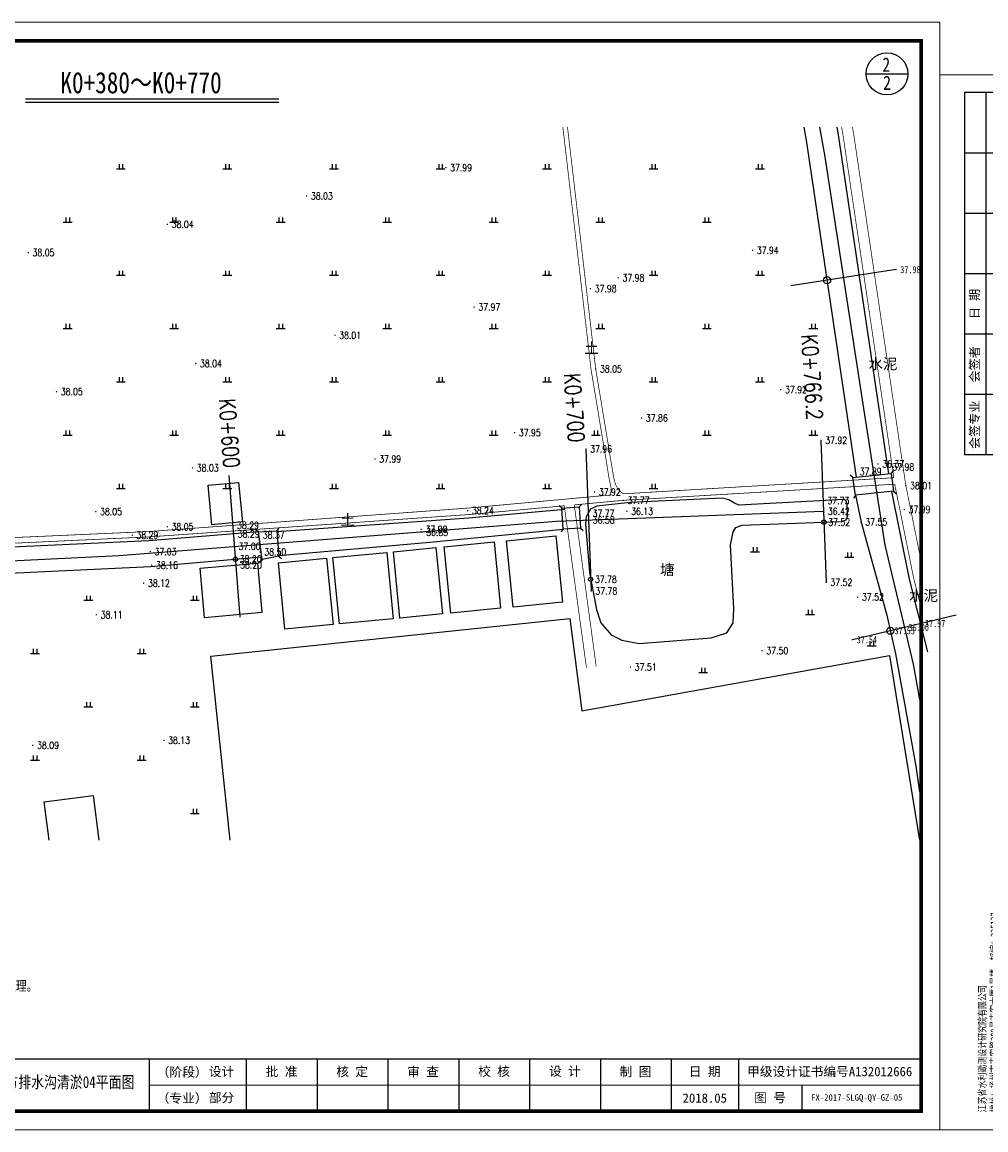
# Model space of a CAD drawing. Extents: x 464172 to 473094, y 3847158 to 3855433.
# Tile 84 of 98: x 470394 to 470665, y 3852269 to 3852581. Entities that reach past the tile are written whole.
import ezdxf
from ezdxf.enums import TextEntityAlignment as Align

# ---------------------------------------------------------------- set-up
doc = ezdxf.new("R2010")
doc.units = 0
doc.linetypes.add('X3', pattern=[5, 4, -1])
doc.layers.get('0').update_dxf_attribs({"linetype": 'CONTINUOUS'})
doc.layers.add('0.13文字', color=3, linetype='CONTINUOUS', lineweight=13)
doc.layers.add('文字', color=7, linetype='CONTINUOUS', lineweight=15)
doc.layers.add('ASSIST', color=7, linetype='CONTINUOUS', plot=False)
for name, color, linetype in [('DIMTEX', 7, 'CONTINUOUS'), ('DLSS', 4, 'CONTINUOUS'), ('DMTZ', 3, 'CONTINUOUS'), ('DMX', 1, 'CONTINUOUS'), ('GCD', 9, 'CONTINUOUS'), ('JMD', 6, 'CONTINUOUS'), ('SXSS', 5, 'CONTINUOUS'), ('ZBTZ', 8, 'CONTINUOUS'), ('断面', 7, 'CONTINUOUS'), ('零点距', 1, 'CONTINUOUS'), ('零间距', 11, 'CONTINUOUS')]:
    doc.layers.add(name, color=color, linetype=linetype)
doc.styles.add('-仿宋_GB2312', font='FangSong_GB2312.ttf')
doc.styles.add('HZ', font='rs.shx', dxfattribs={"width": 0.8, "bigfont": 'hztxt.shx'})
doc.styles.add('LYJFS', font='times.ttf', dxfattribs={"width": 0.7})
doc.styles.add('STYLE2', font='txt', dxfattribs={"width": 0.8})
doc.styles.add('仿宋', font='FangSong_GB2312.ttf', dxfattribs={"width": 0.8})
doc.styles.add('仿宋体', font='FangSong_GB2312.ttf', dxfattribs={"width": 0.8})
doc.styles.add('宋体', font='txt')
doc.styles.add('正等线体', font='simhei.ttf')
doc.styles.add('黑体', font='simhei.ttf')
doc.linetypes.add('10411', pattern='A,2,[150,AAA.SHX,S=1,R=0,X=0,Y=1],2,[151,AAA.SHX,S=1,R=0,X=0,Y=3],1e-11', length=4)
doc.linetypes.add('10421', pattern='A,2,[150,AAA.SHX,S=0.5,R=0,X=0,Y=0.5],1e-11', length=2)

# ---------------------------------------------------------------- blocks, each defined once
blk = doc.blocks.new('GC200')
at = {"linetype": 'Continuous', "const_width": 0.2, "flags": 128}
blk.add_lwpolyline([(-0.1, 0, 1), (0.1, 0, 1)], format="xyb", close=True, dxfattribs=at)
blk = doc.blocks.new('gc119')
for p, q in [((-1.25, 0), (1.25, 0)), ((-0.5, 1.3), (-0.5, 0)), ((0.5, 1.3), (0.5, 0))]:
    blk.add_line(p, q)
blk = doc.blocks.new('TK')
h = blk.add_hatch(color=152)
h.dxf.hatch_style = 1
h.paths.add_polyline_path([(37.77, 12, 1), (28.09, 12, 1)])
h.paths.add_polyline_path([(37.6, 12, 1), (28.25, 12, 1)], flags=16)
h = blk.add_hatch(color=152)
h.dxf.hatch_style = 1
edge = h.paths.add_edge_path()
edge.add_arc((34.81, 9.58), 1.46, 43.3177, 70.37)
edge.add_arc((33.43, 5.71), 5.57, 70.37, 84.5285)
edge.add_arc((32.84, -0.42), 11.72, 84.5285, 95.1775)
edge.add_arc((32.98, 9.87), 1.83, 111.7966, 130.9174, ccw=False)
edge.add_arc((34.88, 5.13), 6.94, 98.8427, 111.7966, ccw=False)
edge.add_arc((35.95, -1.72), 13.87, 95.2104, 98.8427, ccw=False)
edge.add_ellipse((32.93, 12.29), major_axis=(-1.77, 0), ratio=0.877698, start_angle=172.6539, end_angle=176.913)
edge.add_arc((34.52, 1.96), 10.25, 88.9999, 98.5227)
edge.add_arc((34.13, 4.59), 7.59, 98.5227, 116.8491)
edge.add_arc((31.25, 10.26), 1.23, 116.8491, 139.2901)
edge.add_arc((30.47, 10.94), 0.195, 139.2901, 263.0506)
edge.add_arc((30.65, 12.44), 1.71, 263.0506, 272.1363)
edge.add_arc((31.82, -18.86), 29.62, 88.4627, 92.1363, ccw=False)
edge.add_arc((32.48, 5.65), 5.1, 68.0711, 88.4627, ccw=False)
edge.add_arc((36.59, -10.92), 21.41, 95.9129, 98.7952)
edge.add_arc((35.22, -2.08), 12.47, 98.7952, 117.8497)
edge.add_arc((93.72, -228.49), 245.99, 104.7704, 105.1579, ccw=False)
edge.add_line((31, 9.37), (30.2, 9.05))
edge.add_arc((51.56, -88.12), 99.49, 100.9063, 102.3983, ccw=False)
edge.add_line((32.74, 9.57), (32.13, 9.38))
edge.add_arc((29.82, 37.97), 28.69, 274.6178, 279.6944)
edge.add_arc((33.88, 14.2), 4.57, 279.6944, 287.6119)
edge.add_arc((34.76, 11.42), 1.65, 287.6119, 311.5141)
edge.add_arc((35.67, 10.39), 0.275, 311.5141, 403.3177)
edge = h.paths.add_edge_path()
edge.add_arc((37.35, 13.14), 2.07, 138.9742, 204.1181, ccw=False)
edge.add_line((35.79, 14.49), (34.09, 14.49))
edge.add_line((34.09, 14.49), (34.09, 15.08))
edge.add_line((34.09, 15.08), (31.76, 15.08))
edge.add_line((31.76, 15.08), (31.76, 14.49))
edge.add_line((31.76, 14.49), (30.07, 14.49))
edge.add_arc((28.51, 13.14), 2.07, -24.1181, 41.0258, ccw=False)
edge.add_arc((26.97, 13.82), 3.75, 314.3441, 335.8819, ccw=False)
edge.add_arc((28.92, 14.18), 3.11, 282.3877, 290.1466)
edge.add_arc((25.86, 22.53), 12, 290.1466, 296.6495)
edge.add_ellipse((32.93, 12.29), major_axis=(-1.77, 0), ratio=0.877698, start_angle=176.913, end_angle=378.3747, ccw=False)
edge.add_ellipse((32.93, 12.29), major_axis=(-1.77, 0), ratio=0.877698, start_angle=172.6539, end_angle=176.913, ccw=False)
edge.add_ellipse((32.93, 12.29), major_axis=(-1.77, 0), ratio=0.877698, start_angle=161.6253, end_angle=172.6539, ccw=False)
edge.add_arc((39.99, 22.53), 12, 243.3505, 249.8534)
edge.add_arc((36.93, 14.18), 3.11, 249.8534, 257.6123)
edge.add_arc((38.89, 13.82), 3.75, 204.1181, 225.6559, ccw=False)
at = {"lineweight": 0}
for p, q in [((0, 0), (0, 297)), ((0, 297), (420, 297)), ((420, 297), (420, 0)), ((415, 12), (208, 12)), ((420, 0), (0, 0))]:
    blk.add_line(p, q, dxfattribs=at)
for p, q in [((25, 292), (7, 292)), ((7, 292), (7, 190)), ((13, 292), (13, 190)), ((19, 292), (19, 190)), ((25, 275), (7, 275)), ((25, 258), (7, 258)), ((25, 241), (7, 241)), ((25, 224), (7, 224)), ((25, 207), (7, 207)), ((25, 190), (7, 190)), ((118, 19), (118, 5)), ((153, 19), (153, 5)), ((208, 19), (208, 5)), ((234, 19), (234, 5)), ((253, 19), (253, 5)), ((272, 19), (272, 5)), ((291, 19), (291, 5)), ((310, 19), (310, 5)), ((329, 19), (329, 5)), ((348, 19), (348, 5)), ((366, 19), (366, 5)), ((383, 12), (383, 5))]:
    blk.add_line(p, q)
at = {"lineweight": 0, "const_width": 1}
blk.add_lwpolyline([(25, 292), (415, 292), (415, 5), (25, 5)], close=True, dxfattribs=at)
at = {"lineweight": 0, "const_width": 0.4}
blk.add_lwpolyline([(415, 19), (25, 19)], dxfattribs=at)
at = {"color": 152}
for points in [[(31.24, 11.8, -0.028382), (29.99, 11.26, -0.033867), (29.59, 11.14, 0.094254), (30.39, 12.29, 0.292155), (30.07, 14.49), (31.76, 14.49), (31.76, 15.08), (34.09, 15.08), (34.09, 14.49), (35.79, 14.49, 0.292155), (35.46, 12.29, 0.094254), (36.26, 11.14, -0.033867), (35.86, 11.26, -0.028382), (34.61, 11.8)], [(34.7, 12.21, 0.041575), (33, 12.1, 0.080135), (30.7, 11.36, 0.098231), (30.32, 11.07, 0.59944), (30.44, 10.75, 0.039664), (30.71, 10.73, -0.01603), (32.61, 10.74, -0.08921), (34.38, 10.38, 0.012577), (33.31, 10.24, 0.083333), (29.4, 8.94, -0.001691), (31, 9.37), (30.2, 9.05, -0.00651), (32.74, 9.57), (32.13, 9.38, 0.022155), (34.65, 9.7, 0.03456), (35.26, 9.85, 0.104673), (35.86, 10.18, 0.423464), (35.87, 10.58, 0.118589), (35.3, 10.95, 0.061857), (33.96, 11.25, 0.046498), (31.79, 11.26, -0.083624), (32.3, 11.57, -0.056582), (33.81, 11.99, -0.015851), (34.69, 12.09)]]:
    blk.add_lwpolyline(points, format="xyb", dxfattribs=at)
for radius in [4.84, 4.68]:
    blk.add_circle((32.93, 12), radius, dxfattribs=at)
blk.add_arc((34.88, 5.13), 6.94, 98.8427, 111.7966, dxfattribs=at)
for start_param, end_param in [(2.820893, 6.603885), (3.013378, 3.087714)]:
    blk.add_ellipse((32.93, 12.29), major_axis=(-1.77, 0), ratio=0.877698, start_param=start_param, end_param=end_param, dxfattribs=at)
at = {"style": '宋体'}
for s, height, width, p in [('江苏省水利勘测设计研究院有限公司', 3.75, 0.9, (77.13, 13.75)), ('农业综合开发中型灌区节水配套改造项目', 1.8, 0.75, (136, 14.74)), ('-江苏省徐州市丰县四联河灌区', 1.8, 0.75, (136, 11.03)), ('Jiangsu Surveying and Design Institute of Water Resources Co., Ltd.', 2, 0.8, (76.96, 9.01)), ('节水配套改造项目', 1.8, 0.75, (135.84, 7.88))]:
    blk.add_text(s, height=height, dxfattribs=dict(at, width=width)).set_placement(p, align=Align.MIDDLE)
at = {"style": 'LYJFS'}
for s, p in [('（阶段）', (216.83, 15.5)), ('（专业）', (216.83, 8.5))]:
    blk.add_text(s, height=2.5, dxfattribs=at).set_placement(p, align=Align.MIDDLE_CENTER)
at = {"style": '仿宋'}
blk.add_text('2018.05', height=2.5, dxfattribs=at).set_placement((357, 8.5), align=Align.MIDDLE)
at = {"rotation": 90}
for s, insert, char_height, attachment_point, style in [('日 期', (10, 232.5), 2.5, 5, '宋体'), ('会签者', (10, 215.5), 2.5, 5, '宋体'), ('会签专业', (10, 198.5), 2.5, 5, '宋体'), ('江苏省水利勘测设计研究院有限公司\\P地址：扬州市吉安路209号吉安大厦1号楼  邮编：225127\\P电话：0514-87860116  传真：0514-87889101\\P声明：未经授权，不得翻印、传播或它用。', (23.3, 4.92), 2, 7, '仿宋')]:
    blk.add_mtext(s, dxfattribs=dict(at, insert=insert, char_height=char_height, attachment_point=attachment_point, style=style))
at = {"char_height": 2.5, "attachment_point": 5, "style": '宋体'}
for s, insert in [('设计', (227.4, 15.5)), ('批 准', (243.5, 15.5)), ('核 定', (262.44, 15.47)), ('审 查', (281.43, 15.47)), ('校 核', (300.47, 15.54)), ('设 计', (319.47, 15.59)), ('制 图', (338.42, 15.48)), ('日 期', (357, 15.5)), ('甲级设计证书编号A132012666', (390.5, 15.5)), ('部分', (227.4, 8.5)), ('图 号', (374.5, 8.5))]:
    blk.add_mtext(s, dxfattribs=dict(at, insert=insert))

msp = doc.modelspace()

# ---------------------------------------------------------------- linework, layer by layer
at = {"lineweight": 0}
msp.add_line((470652.36, 3852580.59), (470652.36, 3852268.72), dxfattribs=at)
at = {"color": 8, "linetype": 'Continuous', "flags": 128}
for points in [[(470618.55, 3852551.05), (470619.93, 3852543.21), (470630.69, 3852473.02), (470636.89, 3852433.38), (470644.87, 3852399.85), (470646.7, 3852389.88)], [(470237.59, 3852421.04), (470272.6, 3852423.11), (470421.15, 3852430.46), (470544.47, 3852440.1), (470619.65, 3852442.86)]]:
    msp.add_lwpolyline(points, dxfattribs=at)
at = {"layer": 'ASSIST', "color": 8, "linetype": 'Continuous', "flags": 128}
msp.add_lwpolyline([(470627.93, 3852452.41), (470638.68, 3852453.5), (470639.34, 3852448.52), (470628.69, 3852447.39)], close=True, dxfattribs=at)
at = {"layer": 'ASSIST', "linetype": 'Continuous', "flags": 128}
for points in [[(470546.33, 3852437.84), (470545.93, 3852443.76), (470550.82, 3852444.08), (470551.21, 3852438.16)], [(470461.56, 3852429.3), (470460.51, 3852437.05), (470465.71, 3852437.36), (470466.23, 3852430.21)]]:
    msp.add_lwpolyline(points, close=True, dxfattribs=at)
at = {"layer": 'DIMTEX', "linetype": 'Continuous'}
msp.add_line((470394.92, 3852558.02), (470466.21, 3852558.02), dxfattribs=at)
at = {"layer": 'DIMTEX', "color": 1, "linetype": 'Continuous'}
msp.add_line((470394.94, 3852558.98), (470466.21, 3852558.98), dxfattribs=at)
at = {"layer": 'DLSS', "color": 8, "linetype": 'X3', "const_width": 0.2, "flags": 128}
for points, elevation in [([(470559.7, 3852447.46), (470559.83, 3852449.42), (470559.28, 3852452.05), (470554.19, 3852482.77), (470546.24, 3852551.05)], 38.56), ([(470624.73, 3852551.05), (470625.09, 3852549.1), (470639.46, 3852452.32)], 38.02), ([(470563.27, 3852447.79), (470639.46, 3852452.32)], 38.56), ([(470646.7, 3852417.5), (470645.03, 3852424.05), (470639.85, 3852449.73), (470639.73, 3852450.5)], 38.23), ([(470237.59, 3852427.89), (470278.44, 3852430.44), (470429.48, 3852437.16), (470519.43, 3852443.77), (470559.7, 3852447.46)], 38.56)]:
    msp.add_lwpolyline(points, dxfattribs=dict(at, elevation=elevation))
at = {"layer": 'DLSS', "color": 8, "linetype": 'Continuous', "const_width": 0.2, "flags": 128}
for points, elevation in [([(470563.27, 3852447.79), (470561.85, 3852448.91), (470561.04, 3852450.5), (470560.56, 3852452.32), (470555.49, 3852482.95), (470547.55, 3852551.05)], 38.56), ([(470627.78, 3852551.05), (470628.06, 3852549.59), (470642.81, 3852450.25), (470646.7, 3852430.96)], 38.02), ([(470549.49, 3852444.68), (470563.41, 3852445.96), (470639.73, 3852450.5)], 38.56), ([(470279.63, 3852428.66), (470429.63, 3852435.66), (470519.58, 3852441.94), (470546.73, 3852444.43)], 38.56)]:
    msp.add_lwpolyline(points, dxfattribs=dict(at, elevation=elevation))
at = {"layer": 'DLSS', "color": 8, "linetype": 'Continuous'}
for points in [[(470638.68, 3852453.5), (470639.31, 3852454.27)], [(470627.93, 3852452.41), (470627.16, 3852453.04)], [(470627.93, 3852452.41), (470638.68, 3852453.5)], [(470639.34, 3852448.52), (470628.69, 3852447.39)], [(470639.34, 3852448.52), (470640.12, 3852447.9)], [(470628.69, 3852447.39), (470628.07, 3852446.61)]]:
    msp.add_lwpolyline(points, dxfattribs=at)
at = {"layer": 'DLSS', "color": 8, "linetype": 'X3', "const_width": 0.2, "flags": 128}
msp.add_lwpolyline([(470546.64, 3852444.42), (470552.89, 3852398.81)], dxfattribs=at)
at = {"layer": 'DLSS', "color": 8, "linetype": 'Continuous', "const_width": 0.2, "flags": 128}
msp.add_lwpolyline([(470549.45, 3852444.68), (470555.63, 3852399.18)], dxfattribs=at)
at = {"layer": 'DLSS', "linetype": 'Continuous'}
for points in [[(470550.82, 3852444.08), (470551.48, 3852444.83)], [(470545.93, 3852443.76), (470545.18, 3852444.42)], [(470546.33, 3852437.84), (470545.93, 3852443.76)], [(470550.82, 3852444.08), (470551.21, 3852438.16)], [(470460.51, 3852437.05), (470459.72, 3852437.66)], [(470461.56, 3852429.3), (470460.51, 3852437.05)], [(470465.71, 3852437.36), (470466.36, 3852438.12)], [(470465.71, 3852437.36), (470466.23, 3852430.21)], [(470546.33, 3852437.84), (470545.67, 3852437.08)], [(470551.21, 3852438.16), (470551.96, 3852437.5)], [(470461.56, 3852429.3), (470460.96, 3852428.5)], [(470466.23, 3852430.21), (470466.99, 3852429.56)]]:
    msp.add_lwpolyline(points, dxfattribs=at)
at = {"layer": 'DMTZ', "color": 7, "linetype": '10411', "flags": 128}
for points, elevation in [([(470614.1, 3852551.05), (470614.79, 3852547.36), (470628.88, 3852452.5)], 38.02), ([(470638.06, 3852453.44), (470623.89, 3852548.89), (470623.49, 3852551.05)], 38.02), ([(470649.06, 3852403.26), (470643.84, 3852423.78), (470638.86, 3852448.47)], 38.02), ([(470546.83, 3852443.37), (470519.67, 3852440.89), (470465.73, 3852437.12)], 38.56), ([(470460.51, 3852437.05), (470429.69, 3852434.6), (470370.73, 3852431.79), (470370.31, 3852431.61), (470370.1, 3852431.08)], 38.56), ([(470466.21, 3852430.46), (470508.75, 3852434.18), (470546.33, 3852437.84)], 38.56), ([(470370.48, 3852424.53), (470430.11, 3852427.31), (470461.46, 3852430.03)], 38.56)]:
    msp.add_lwpolyline(points, dxfattribs=dict(at, elevation=elevation))
msp.add_lwpolyline([(470628.69, 3852447.39), (470630.21, 3852439.84), (470637.44, 3852413.67), (470639.94, 3852402.7), (470645.64, 3852371.07), (470646.7, 3852363.86)], dxfattribs=at)
at = {"layer": 'DMX', "color": 8, "linetype": 'Continuous'}
msp.add_line((470640.06, 3852510.91), (470610.4, 3852506.37), dxfattribs=at)
at = {"layer": 'DMX', "linetype": 'Continuous'}
for p, q in [((470552.72, 3852460.42), (470554.19, 3852420.44)), ((470618.92, 3852462.84), (470620.39, 3852422.87)), ((470452.18, 3852452.95), (470455.3, 3852413.07)), ((470657, 3852413.66), (470627.81, 3852406.71))]:
    msp.add_line(p, q, dxfattribs=at)
at = {"layer": 'JMD', "color": 8, "linetype": 'Continuous', "flags": 128}
for points in [[(470446.31, 3852450.18), (470454.93, 3852451.02), (470456.02, 3852439.88), (470447.4, 3852439.04)], [(470530.4, 3852434.59), (470544.28, 3852435.94), (470546.1, 3852417.27), (470532.22, 3852415.92)], [(470498.55, 3852431.49), (470510.49, 3852432.65), (470512.31, 3852413.98), (470500.37, 3852412.81)], [(470512.86, 3852432.88), (470526.9, 3852434.25), (470528.72, 3852415.57), (470514.67, 3852414.21)], [(470466.12, 3852428.33), (470479.72, 3852429.65), (470481.54, 3852410.98), (470467.94, 3852409.65)], [(470481.49, 3852429.82), (470496.65, 3852431.3), (470498.47, 3852412.63), (470483.31, 3852411.15)], [(470444.09, 3852426.83), (470460.23, 3852428.25), (470461.46, 3852414.33), (470445.31, 3852412.91)]]:
    msp.add_lwpolyline(points, close=True, dxfattribs=at)
for points in [[(470452.51, 3852350.27), (470447.12, 3852402.1), (470548.18, 3852412.72), (470551.59, 3852386.66), (470638.27, 3852402.31), (470646.7, 3852350.27)], [(470401.55, 3852350.27), (470400.17, 3852361.1), (470414, 3852362.86), (470415.6, 3852350.27)]]:
    msp.add_lwpolyline(points, dxfattribs=at)
at = {"layer": 'SXSS', "color": 8, "linetype": '10421', "elevation": 37.75, "flags": 128}
msp.add_lwpolyline([(470625.43, 3852446.18), (470595.79, 3852444.59), (470594.43, 3852445.27), (470592.95, 3852446.07), (470591.14, 3852446.59), (470565.24, 3852445.31), (470555.84, 3852444.33), (470554.04, 3852443.45), (470552.85, 3852441.28), (470552.58, 3852439.32), (470553.7, 3852425.6), (470555.73, 3852415.23), (470556.89, 3852411.44), (470559.87, 3852408.12), (470562.85, 3852406.62), (470567.73, 3852405.61), (470588, 3852407.23), (470592.4, 3852408.66), (470594.16, 3852411.44), (470594.37, 3852415.43), (470593.49, 3852433.46), (470594.23, 3852437.12), (470594.98, 3852438.27), (470596.66, 3852438.95), (470624.8, 3852440), (470626.01, 3852440.51), (470626.43, 3852441.51), (470626.27, 3852444.93), (470625.99, 3852445.72), (470625.43, 3852446.18)], dxfattribs=at)
at = {"layer": '断面'}
msp.add_line((470631.62, 3852566.03), (470643.42, 3852566.03), dxfattribs=at)
msp.add_circle((470637.52, 3852566.03), 5.9, dxfattribs=at)
at = {"layer": '零点距', "linetype": 'Continuous'}
for centre in [(470619.77, 3852439.81), (470454.02, 3852429.38), (470554.07, 3852423.71)]:
    msp.add_circle(centre, 0.601, dxfattribs=at)
at = {"layer": '零间距', "color": 8, "linetype": 'Continuous'}
for centre in [(470620.65, 3852507.94), (470638.45, 3852409.24)]:
    msp.add_circle(centre, 1, dxfattribs=at)

# ---------------------------------------------------------------- block references
at = {"layer": 'GCD', "linetype": 'Continuous'}
ref = msp.add_blockref('GC200', (470513.29, 3852539.6, 37.99), dxfattribs=at)
ref.add_attrib('height', '37.99', dxfattribs={"linetype": 'Continuous', "height": 2, "style": 'HZ', "width": 0.8}).set_placement((470514.49, 3852539.6), align=Align.MIDDLE_LEFT)
ref = msp.add_blockref('GC200', (470474.09, 3852531.64, 38.03), dxfattribs=at)
ref.add_attrib('height', '38.03', dxfattribs={"linetype": 'Continuous', "height": 2, "style": 'HZ', "width": 0.8}).set_placement((470475.29, 3852531.64), align=Align.MIDDLE_LEFT)
ref = msp.add_blockref('GC200', (470434.89, 3852523.68, 38.04), dxfattribs=at)
ref.add_attrib('height', '38.04', dxfattribs={"linetype": 'Continuous', "height": 2, "style": 'HZ', "width": 0.8}).set_placement((470436.09, 3852523.68), align=Align.MIDDLE_LEFT)
ref = msp.add_blockref('GC200', (470395.69, 3852515.72, 38.05), dxfattribs=at)
ref.add_attrib('height', '38.05', dxfattribs={"linetype": 'Continuous', "height": 2, "style": 'HZ', "width": 0.8}).set_placement((470396.89, 3852515.72), align=Align.MIDDLE_LEFT)
at = {"layer": 'GCD', "color": 8, "linetype": 'Continuous'}
ref = msp.add_blockref('GC200', (470599.65, 3852516.32, 37.94), dxfattribs=at)
ref.add_attrib('height', '37.94', dxfattribs={"linetype": 'Continuous', "height": 2, "style": 'HZ', "width": 0.8}).set_placement((470600.85, 3852516.32), align=Align.MIDDLE_LEFT)
at = {"layer": 'GCD', "linetype": 'Continuous'}
ref = msp.add_blockref('GC200', (470640.06, 3852510.91, 37.98), dxfattribs=at)
ref.add_attrib('height', '37.98', dxfattribs={"linetype": 'Continuous', "height": 2, "style": '正等线体', "width": 0.8}).set_placement((470641.26, 3852510.91, 37.98), align=Align.MIDDLE_LEFT)
ref = msp.add_blockref('GC200', (470561.82, 3852508.61, 37.98), dxfattribs=at)
ref.add_attrib('height', '37.98', dxfattribs={"linetype": 'Continuous', "height": 2, "style": 'HZ', "width": 0.8}).set_placement((470563.02, 3852508.61), align=Align.MIDDLE_LEFT)
at = {"layer": 'GCD', "color": 8, "linetype": 'Continuous'}
ref = msp.add_blockref('GC200', (470554.01, 3852505.57, 37.98), dxfattribs=at)
ref.add_attrib('height', '37.98', dxfattribs={"linetype": 'Continuous', "height": 2, "style": 'HZ', "width": 0.8}).set_placement((470555.21, 3852505.57), align=Align.MIDDLE_LEFT)
at = {"layer": 'GCD', "linetype": 'Continuous'}
ref = msp.add_blockref('GC200', (470521.25, 3852500.4, 37.97), dxfattribs=at)
ref.add_attrib('height', '37.97', dxfattribs={"linetype": 'Continuous', "height": 2, "style": 'HZ', "width": 0.8}).set_placement((470522.45, 3852500.4), align=Align.MIDDLE_LEFT)
ref = msp.add_blockref('GC200', (470482.05, 3852492.44, 38.01), dxfattribs=at)
ref.add_attrib('height', '38.01', dxfattribs={"linetype": 'Continuous', "height": 2, "style": 'HZ', "width": 0.8}).set_placement((470483.25, 3852492.44), align=Align.MIDDLE_LEFT)
ref = msp.add_blockref('GC200', (470442.85, 3852484.48, 38.04), dxfattribs=at)
ref.add_attrib('height', '38.04', dxfattribs={"linetype": 'Continuous', "height": 2, "style": 'HZ', "width": 0.8}).set_placement((470444.05, 3852484.48), align=Align.MIDDLE_LEFT)
ref = msp.add_blockref('GC200', (470555.49, 3852482.95, 38.05), dxfattribs=at)
ref.add_attrib('height', '38.05', dxfattribs={"linetype": 'Continuous', "height": 2, "style": 'HZ', "width": 0.8}).set_placement((470556.69, 3852482.95), align=Align.MIDDLE_LEFT)
ref = msp.add_blockref('GC200', (470403.65, 3852476.52, 38.05), dxfattribs=at)
ref.add_attrib('height', '38.05', dxfattribs={"linetype": 'Continuous', "height": 2, "style": 'HZ', "width": 0.8}).set_placement((470404.85, 3852476.52), align=Align.MIDDLE_LEFT)
ref = msp.add_blockref('GC200', (470607.61, 3852477.12, 37.92), dxfattribs=at)
ref.add_attrib('height', '37.92', dxfattribs={"linetype": 'Continuous', "height": 2, "style": 'HZ', "width": 0.8}).set_placement((470608.81, 3852477.12), align=Align.MIDDLE_LEFT)
ref = msp.add_blockref('GC200', (470568.41, 3852469.16, 37.86), dxfattribs=at)
ref.add_attrib('height', '37.86', dxfattribs={"linetype": 'Continuous', "height": 2, "style": 'HZ', "width": 0.8}).set_placement((470569.61, 3852469.16), align=Align.MIDDLE_LEFT)
ref = msp.add_blockref('GC200', (470532.63, 3852465.03, 37.95), dxfattribs=at)
ref.add_attrib('height', '37.95', dxfattribs={"linetype": 'Continuous', "height": 2, "style": 'HZ', "width": 0.8}).set_placement((470533.83, 3852465.03), align=Align.MIDDLE_LEFT)
ref = msp.add_blockref('GC200', (470618.92, 3852462.84, 37.92), dxfattribs=at)
ref.add_attrib('height', '37.92', dxfattribs={"linetype": 'Continuous', "height": 2, "style": 'HZ', "width": 0.8}).set_placement((470620.12, 3852462.84, 37.92), align=Align.MIDDLE_LEFT)
at = {"layer": 'GCD', "color": 8, "linetype": 'Continuous'}
ref = msp.add_blockref('GC200', (470552.72, 3852460.42, 37.96), dxfattribs=at)
ref.add_attrib('height', '37.96', dxfattribs={"linetype": 'Continuous', "height": 2, "style": 'HZ', "width": 0.8}).set_placement((470553.92, 3852460.42, 37.96), align=Align.MIDDLE_LEFT)
ref = msp.add_blockref('GC200', (470493.32, 3852457.6, 37.99), dxfattribs=at)
ref.add_attrib('height', '37.99', dxfattribs={"linetype": 'Continuous', "height": 2, "style": 'HZ', "width": 0.8}).set_placement((470494.52, 3852457.6), align=Align.MIDDLE_LEFT)
ref = msp.add_blockref('GC200', (470634.99, 3852456.2, 36.37), dxfattribs=at)
ref.add_attrib('height', '36.37', dxfattribs={"linetype": 'Continuous', "height": 2, "style": 'HZ', "width": 0.8}).set_placement((470636.19, 3852456.2), align=Align.MIDDLE_LEFT)
at = {"layer": 'GCD', "linetype": 'Continuous'}
ref = msp.add_blockref('GC200', (470441.94, 3852455.1, 38.03), dxfattribs=at)
ref.add_attrib('height', '38.03', dxfattribs={"linetype": 'Continuous', "height": 2, "style": 'HZ', "width": 0.8}).set_placement((470443.14, 3852455.1), align=Align.MIDDLE_LEFT)
at = {"layer": 'GCD', "color": 8, "linetype": 'Continuous'}
ref = msp.add_blockref('GC200', (470628.64, 3852454.07, 37.89), dxfattribs=at)
ref.add_attrib('height', '37.89', dxfattribs={"linetype": 'Continuous', "height": 2, "style": 'HZ', "width": 0.8}).set_placement((470629.84, 3852454.07), align=Align.MIDDLE_LEFT)
ref = msp.add_blockref('GC200', (470637.82, 3852455.31, 37.98), dxfattribs=at)
ref.add_attrib('height', '37.98', dxfattribs={"linetype": 'Continuous', "height": 2, "style": 'HZ', "width": 0.8}).set_placement((470639.02, 3852455.31), align=Align.MIDDLE_LEFT)
ref = msp.add_blockref('GC200', (470642.83, 3852450.11, 38.01), dxfattribs=at)
ref.add_attrib('height', '38.01', dxfattribs={"linetype": 'Continuous', "height": 2, "style": 'HZ', "width": 0.8}).set_placement((470644.03, 3852450.11), align=Align.MIDDLE_LEFT)
ref = msp.add_blockref('GC200', (470555.17, 3852448.32, 37.92), dxfattribs=at)
ref.add_attrib('height', '37.92', dxfattribs={"linetype": 'Continuous', "height": 2, "style": 'HZ', "width": 0.8}).set_placement((470556.37, 3852448.32), align=Align.MIDDLE_LEFT)
ref = msp.add_blockref('GC200', (470563.26, 3852445.94, 37.77), dxfattribs=at)
ref.add_attrib('height', '37.77', dxfattribs={"linetype": 'Continuous', "height": 2, "style": 'HZ', "width": 0.8}).set_placement((470564.46, 3852445.94), align=Align.MIDDLE_LEFT)
at = {"layer": 'GCD', "linetype": 'Continuous'}
ref = msp.add_blockref('GC200', (470619.54, 3852445.86, 37.73), dxfattribs=at)
ref.add_attrib('height', '37.73', dxfattribs={"linetype": 'Continuous', "height": 2, "style": 'HZ', "width": 0.8}).set_placement((470620.74, 3852445.86, -37.73), align=Align.MIDDLE_LEFT)
at = {"layer": 'GCD', "color": 8, "linetype": 'Continuous'}
ref = msp.add_blockref('GC200', (470414.71, 3852442.76, 38.05), dxfattribs=at)
ref.add_attrib('height', '38.05', dxfattribs={"linetype": 'Continuous', "height": 2, "style": 'HZ', "width": 0.8}).set_placement((470415.91, 3852442.76), align=Align.MIDDLE_LEFT)
at = {"layer": 'GCD', "linetype": 'Continuous'}
ref = msp.add_blockref('GC200', (470519.43, 3852443.05, 38.24), dxfattribs=at)
ref.add_attrib('height', '38.24', dxfattribs={"linetype": 'Continuous', "height": 2, "style": 'HZ', "width": 0.8}).set_placement((470520.63, 3852443.05), align=Align.MIDDLE_LEFT)
at = {"layer": 'GCD', "color": 8, "linetype": 'Continuous'}
ref = msp.add_blockref('GC200', (470553.39, 3852442.27, 37.77), dxfattribs=at)
ref.add_attrib('height', '37.77', dxfattribs={"linetype": 'Continuous', "height": 2, "style": 'HZ', "width": 0.8}).set_placement((470554.59, 3852442.27, 37.77), align=Align.MIDDLE_LEFT)
ref = msp.add_blockref('GC200', (470553.46, 3852440.43, 36.58), dxfattribs=at)
ref.add_attrib('height', '36.58', dxfattribs={"linetype": 'Continuous', "height": 2, "style": 'HZ', "width": 0.8}).set_placement((470554.66, 3852440.43, 36.58), align=Align.MIDDLE_LEFT)
ref = msp.add_blockref('GC200', (470564.27, 3852442.84, 36.13), dxfattribs=at)
ref.add_attrib('height', '36.13', dxfattribs={"linetype": 'Continuous', "height": 2, "style": 'HZ', "width": 0.8}).set_placement((470565.47, 3852442.84), align=Align.MIDDLE_LEFT)
at = {"layer": 'GCD', "linetype": 'Continuous'}
ref = msp.add_blockref('GC200', (470619.66, 3852442.85, 36.42), dxfattribs=at)
ref.add_attrib('height', '36.42', dxfattribs={"linetype": 'Continuous', "height": 2, "style": 'HZ', "width": 0.8}).set_placement((470620.86, 3852442.85, -36.42), align=Align.MIDDLE_LEFT)
at = {"layer": 'GCD', "color": 8, "linetype": 'Continuous'}
ref = msp.add_blockref('GC200', (470642.37, 3852443.38, 37.99), dxfattribs=at)
ref.add_attrib('height', '37.99', dxfattribs={"linetype": 'Continuous', "height": 2, "style": 'HZ', "width": 0.8}).set_placement((470643.57, 3852443.38), align=Align.MIDDLE_LEFT)
at = {"layer": 'GCD', "linetype": 'Continuous'}
ref = msp.add_blockref('GC200', (470434.84, 3852438.51, 38.05), dxfattribs=at)
ref.add_attrib('height', '38.05', dxfattribs={"linetype": 'Continuous', "height": 2, "style": 'HZ', "width": 0.8}).set_placement((470436.04, 3852438.51), align=Align.MIDDLE_LEFT)
ref = msp.add_blockref('GC200', (470453.28, 3852438.91, 38.29), dxfattribs=at)
ref.add_attrib('height', '38.29', dxfattribs={"linetype": 'Continuous', "height": 2, "style": 'HZ', "width": 0.8}).set_placement((470454.48, 3852438.91, 38.29), align=Align.MIDDLE_LEFT)
ref = msp.add_blockref('GC200', (470506.36, 3852437.79, 37), dxfattribs=at)
ref.add_attrib('height', '37.00', dxfattribs={"linetype": 'Continuous', "height": 2, "style": 'HZ', "width": 0.8}).set_placement((470507.56, 3852437.79), align=Align.MIDDLE_LEFT)
ref = msp.add_blockref('GC200', (470619.77, 3852439.81, 37.52), dxfattribs=at)
ref.add_attrib('height', '37.52', dxfattribs={"linetype": 'Continuous', "height": 2, "style": 'HZ', "width": 0.8}).set_placement((470620.97, 3852439.81, -37.52), align=Align.MIDDLE_LEFT)
at = {"layer": 'GCD', "color": 8, "linetype": 'Continuous'}
ref = msp.add_blockref('GC200', (470630.21, 3852439.84, 37.55), dxfattribs=at)
ref.add_attrib('height', '37.55', dxfattribs={"linetype": 'Continuous', "height": 2, "style": 'HZ', "width": 0.8}).set_placement((470631.41, 3852439.84), align=Align.MIDDLE_LEFT)
ref = msp.add_blockref('GC200', (470424.95, 3852436.16, 38.29), dxfattribs=at)
ref.add_attrib('height', '38.29', dxfattribs={"linetype": 'Continuous', "height": 2, "style": 'HZ', "width": 0.8}).set_placement((470426.15, 3852436.16), align=Align.MIDDLE_LEFT)
at = {"layer": 'GCD', "linetype": 'Continuous'}
ref = msp.add_blockref('GC200', (470453.47, 3852436.49, 38.29), dxfattribs=at)
ref.add_attrib('height', '38.29', dxfattribs={"linetype": 'Continuous', "height": 2, "style": 'HZ', "width": 0.8}).set_placement((470454.67, 3852436.49, 38.29), align=Align.MIDDLE_LEFT)
ref = msp.add_blockref('GC200', (470460.52, 3852436.23, 38.37), dxfattribs=at)
ref.add_attrib('height', '38.37', dxfattribs={"linetype": 'Continuous', "height": 2, "style": 'HZ', "width": 0.8}).set_placement((470461.72, 3852436.23), align=Align.MIDDLE_LEFT)
ref = msp.add_blockref('GC200', (470506.56, 3852436.96, 36.85), dxfattribs=at)
ref.add_attrib('height', '36.85', dxfattribs={"linetype": 'Continuous', "height": 2, "style": 'HZ', "width": 0.8}).set_placement((470507.76, 3852436.96), align=Align.MIDDLE_LEFT)
ref = msp.add_blockref('GC200', (470430.06, 3852431.53, 37.03), dxfattribs=at)
ref.add_attrib('height', '37.03', dxfattribs={"linetype": 'Continuous', "height": 2, "style": 'HZ', "width": 0.8}).set_placement((470431.26, 3852431.53), align=Align.MIDDLE_LEFT)
ref = msp.add_blockref('GC200', (470453.74, 3852433.01, 37), dxfattribs=at)
ref.add_attrib('height', '37.00', dxfattribs={"linetype": 'Continuous', "height": 2, "style": 'HZ', "width": 0.8}).set_placement((470454.94, 3852433.01, 37), align=Align.MIDDLE_LEFT)
ref = msp.add_blockref('GC200', (470460.96, 3852431.41, 38.5), dxfattribs=at)
ref.add_attrib('height', '38.50', dxfattribs={"linetype": 'Continuous', "height": 2, "style": 'HZ', "width": 0.8}).set_placement((470462.16, 3852431.41), align=Align.MIDDLE_LEFT)
ref = msp.add_blockref('GC200', (470454.02, 3852429.38, 38.2), dxfattribs=at)
ref.add_attrib('height', '38.20', dxfattribs={"linetype": 'Continuous', "height": 2, "style": 'HZ', "width": 0.8}).set_placement((470455.22, 3852429.38, 38.2), align=Align.MIDDLE_LEFT)
ref = msp.add_blockref('GC200', (470430.48, 3852427.71, 38.16), dxfattribs=at)
ref.add_attrib('height', '38.16', dxfattribs={"linetype": 'Continuous', "height": 2, "style": 'HZ', "width": 0.8}).set_placement((470431.68, 3852427.71), align=Align.MIDDLE_LEFT)
ref = msp.add_blockref('GC200', (470454.15, 3852427.72, 38.2), dxfattribs=at)
ref.add_attrib('height', '38.20', dxfattribs={"linetype": 'Continuous', "height": 2, "style": 'HZ', "width": 0.8}).set_placement((470455.35, 3852427.72, 38.2), align=Align.MIDDLE_LEFT)
ref = msp.add_blockref('GC200', (470428.19, 3852422.63, 38.12), dxfattribs=at)
ref.add_attrib('height', '38.12', dxfattribs={"linetype": 'Continuous', "height": 2, "style": 'HZ', "width": 0.8}).set_placement((470429.39, 3852422.63), align=Align.MIDDLE_LEFT)
ref = msp.add_blockref('GC200', (470554.07, 3852423.71, 37.78), dxfattribs=at)
ref.add_attrib('height', '37.78', dxfattribs={"linetype": 'Continuous', "height": 2, "style": 'HZ', "width": 0.8}).set_placement((470555.27, 3852423.71, 37.78), align=Align.MIDDLE_LEFT)
ref = msp.add_blockref('GC200', (470620.39, 3852422.87, 37.52), dxfattribs=at)
ref.add_attrib('height', '37.52', dxfattribs={"linetype": 'Continuous', "height": 2, "style": 'HZ', "width": 0.8}).set_placement((470621.59, 3852422.87, 37.52), align=Align.MIDDLE_LEFT)
ref = msp.add_blockref('GC200', (470554.19, 3852420.44, 37.78), dxfattribs=at)
ref.add_attrib('height', '37.78', dxfattribs={"linetype": 'Continuous', "height": 2, "style": 'HZ', "width": 0.8}).set_placement((470555.39, 3852420.44, 37.78), align=Align.MIDDLE_LEFT)
ref = msp.add_blockref('GC200', (470629.28, 3852418.72, 37.52), dxfattribs=at)
ref.add_attrib('height', '37.52', dxfattribs={"linetype": 'Continuous', "height": 2, "style": 'HZ', "width": 0.8}).set_placement((470630.48, 3852418.72), align=Align.MIDDLE_LEFT)
at = {"layer": 'GCD', "color": 8, "linetype": 'Continuous'}
ref = msp.add_blockref('GC200', (470414.87, 3852413.73, 38.11), dxfattribs=at)
ref.add_attrib('height', '38.11', dxfattribs={"linetype": 'Continuous', "height": 2, "style": 'HZ', "width": 0.8}).set_placement((470416.07, 3852413.73), align=Align.MIDDLE_LEFT)
ref = msp.add_blockref('GC200', (470638.45, 3852409.24, 37.55), dxfattribs=at)
ref.add_attrib('height', '37.55', dxfattribs={"linetype": 'Continuous', "height": 2, "style": '正等线体', "width": 0.8}).set_placement((470639.65, 3852409.24, 37.55), align=Align.MIDDLE_LEFT)
ref = msp.add_blockref('GC200', (470642.41, 3852410.19, 36), dxfattribs=at)
ref.add_attrib('height', '36.00', dxfattribs={"linetype": 'Continuous', "height": 2, "style": '正等线体', "width": 0.8}).set_placement((470643.61, 3852410.19, 36), align=Align.MIDDLE_LEFT)
ref = msp.add_blockref('GC200', (470647.02, 3852411.28, 37.97), dxfattribs=at)
ref.add_attrib('height', '37.97', dxfattribs={"linetype": 'Continuous', "height": 2, "style": '正等线体', "width": 0.8}).set_placement((470648.22, 3852411.28, 37.97), align=Align.MIDDLE_LEFT)
at = {"layer": 'GCD', "linetype": 'Continuous'}
ref = msp.add_blockref('GC200', (470627.81, 3852406.71, 37.54), dxfattribs=at)
ref.add_attrib('height', '37.54', dxfattribs={"linetype": 'Continuous', "height": 2, "style": '正等线体', "width": 0.8}).set_placement((470629.01, 3852406.71, 37.54), align=Align.MIDDLE_LEFT)
ref = msp.add_blockref('GC200', (470602.35, 3852403.63, 37.5), dxfattribs=at)
ref.add_attrib('height', '37.50', dxfattribs={"linetype": 'Continuous', "height": 2, "style": 'HZ', "width": 0.8}).set_placement((470603.55, 3852403.63), align=Align.MIDDLE_LEFT)
at = {"layer": 'GCD', "color": 8, "linetype": 'Continuous'}
ref = msp.add_blockref('GC200', (470565.27, 3852399.03, 37.51), dxfattribs=at)
ref.add_attrib('height', '37.51', dxfattribs={"linetype": 'Continuous', "height": 2, "style": 'HZ', "width": 0.8}).set_placement((470566.47, 3852399.03), align=Align.MIDDLE_LEFT)
ref = msp.add_blockref('GC200', (470433.88, 3852378.37, 38.13), dxfattribs=at)
ref.add_attrib('height', '38.13', dxfattribs={"linetype": 'Continuous', "height": 2, "style": 'HZ', "width": 0.8}).set_placement((470435.08, 3852378.37), align=Align.MIDDLE_LEFT)
ref = msp.add_blockref('GC200', (470396.97, 3852376.95, 38.09), dxfattribs=at)
ref.add_attrib('height', '38.09', dxfattribs={"linetype": 'Continuous', "height": 2, "style": 'HZ', "width": 0.8}).set_placement((470398.17, 3852376.95), align=Align.MIDDLE_LEFT)
at = {"layer": 'ZBTZ', "linetype": 'Continuous'}
for p in [(470421.77, 3852539.31), (470451.77, 3852539.31), (470481.77, 3852539.31), (470511.77, 3852539.31), (470541.77, 3852539.31), (470571.77, 3852539.31), (470601.77, 3852539.31), (470406.77, 3852524.31), (470436.77, 3852524.31), (470466.77, 3852524.31), (470496.77, 3852524.31), (470526.77, 3852524.31), (470556.77, 3852524.31), (470586.77, 3852524.31), (470421.77, 3852509.31), (470451.77, 3852509.31), (470481.77, 3852509.31), (470511.77, 3852509.31), (470541.77, 3852509.31), (470571.77, 3852509.31), (470601.77, 3852509.31), (470406.77, 3852494.31), (470436.77, 3852494.31), (470466.77, 3852494.31), (470496.77, 3852494.31), (470526.77, 3852494.31), (470586.77, 3852494.31), (470616.77, 3852494.31), (470421.77, 3852479.31), (470451.77, 3852479.31), (470481.77, 3852479.31), (470511.77, 3852479.31), (470541.77, 3852479.31), (470571.77, 3852479.31), (470601.77, 3852479.31), (470406.77, 3852464.31), (470436.77, 3852464.31), (470466.77, 3852464.31), (470526.77, 3852464.31), (470555.52, 3852464.31), (470586.77, 3852464.31), (470616.77, 3852464.31), (470451.77, 3852449.31), (470511.77, 3852449.31), (470541.77, 3852449.31), (470600.35, 3852431.43), (470626.93, 3852429.97), (470442.61, 3852417.81), (470615.83, 3852413.8), (470397.61, 3852402.81), (470427.61, 3852402.81), (470412.61, 3852387.81)]:
    msp.add_blockref('gc119', p, dxfattribs=at)
at = {"layer": 'ZBTZ', "color": 8, "linetype": 'Continuous'}
for p in [(470556.77, 3852494.31), (470496.77, 3852464.31), (470421.77, 3852449.31), (470481.77, 3852449.31), (470571.77, 3852449.31), (470412.61, 3852417.81), (470633.21, 3852404.99), (470585.75, 3852397.47), (470442.61, 3852387.81), (470397.61, 3852372.81), (470427.61, 3852372.81), (470442.61, 3852357.81)]:
    msp.add_blockref('gc119', p, dxfattribs=at)
at = {"layer": '断面'}
for p, xscale, yscale, zscale in [((470211.34, 3852268.72), 1.050052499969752, 1.050052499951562, 1.050052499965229), ((470652.36, 3852268.72), 1.000049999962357, 1.000049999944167, 1.000049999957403)]:
    msp.add_blockref('TK', p, dxfattribs=dict(at, xscale=xscale, yscale=yscale, zscale=zscale))

# ---------------------------------------------------------------- texts
at = {"linetype": 'Continuous', "style": 'HZ', "width": 0.8}
for s, p in [('K0+766.2', (470613.64, 3852468.33)), ('K0+700', (470546.52, 3852462.01)), ('K0+600', (470449.4, 3852454.82))]:
    msp.add_text(s, height=4.5, rotation=273.8207, dxfattribs=at).set_placement(p, align=Align.BOTTOM_RIGHT)
at = {"insert": (470254.76, 3852320), "char_height": 2.8, "attachment_point": 1, "style": '仿宋体'}
msp.add_mtext('说明：\\P     1、本图尺寸均以米计，高程采用国家85高程基面； \\P     2、郭庄示范方排水沟清淤04清淤总长770m，清淤土方就近堆放。河口整形，现状河口适当垫滩处理。', dxfattribs=at)
at = {"layer": '0.13文字', "linetype": 'Continuous', "lineweight": 13, "insert": (470614.93, 3852278.75), "char_height": 1.8, "width": 55.5509, "attachment_point": 1, "style": 'LYJFS'}
msp.add_mtext('{\\fFangSong_GB2312|b0|i0|c134|p49;\\W1;\\C7; FX-2017-SLGQ-QY-GZ-05}', dxfattribs=at)
at = {"layer": 'DIMTEX', "linetype": 'Continuous', "style": 'STYLE2', "width": 0.8}
for s, height, p in [('2', 4, (470636.24, 3852566.63)), ('K0+380～K0+770', 6.0003, (470404.74, 3852560.56)), ('2', 4, (470636.45, 3852561.52))]:
    msp.add_text(s, height=height, dxfattribs=at).set_placement(p)
at = {"layer": 'DLSS', "color": 8, "linetype": 'Continuous', "style": '黑体'}
for s, p in [('土', (470554.3, 3852488.98)), ('水泥', (470636.39, 3852484.45)), ('土', (470485.64, 3852440.57)), ('水泥', (470647.83, 3852419.21))]:
    msp.add_text(s, height=3, dxfattribs=at).set_placement(p, align=Align.MIDDLE)
at = {"layer": 'SXSS', "linetype": 'Continuous', "style": '黑体'}
msp.add_text('塘', height=3, dxfattribs=at).set_placement((470575.64, 3852426.51), align=Align.MIDDLE)
at = {"layer": '文字', "color": 7, "style": '-仿宋_GB2312', "width": 0.8}
msp.add_text('郭庄示范方排水沟清淤04平面图', height=3.3327, dxfattribs=at).set_placement((470374.69, 3852280.5))

doc.saveas('drawing.dxf')
